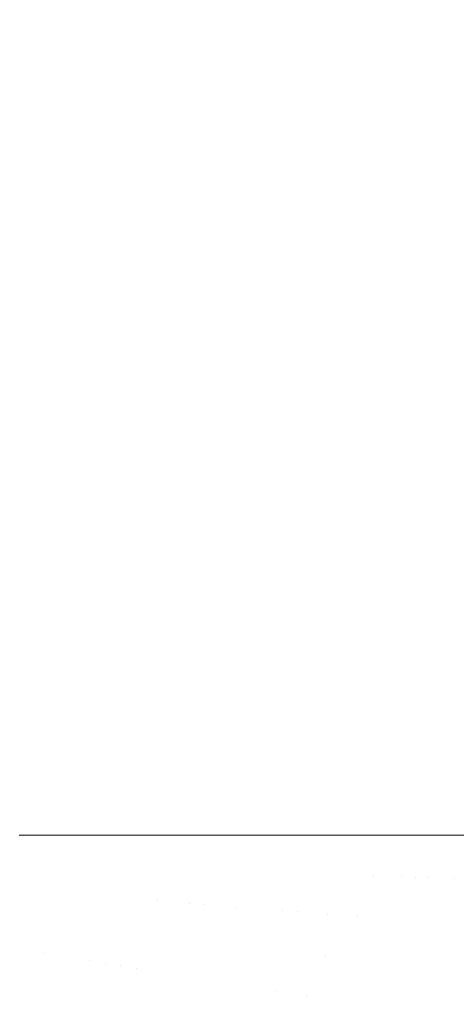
# Model space of a CAD drawing. Header units: centimetres. Extents: x -21.6 to 22.7, y 4.2 to 6.
# Tile 222 of 256: x 7.7566 to 7.8102, y 4.6795 to 4.8002. Entities that reach past the tile are written whole.
import ezdxf

# ---------------------------------------------------------------- set-up
doc = ezdxf.new("R2010")
doc.units = ezdxf.units.CM
doc.header["$LTSCALE"] = 2.54
doc.layers.add('Lucido design-1', color=7, linetype='Continuous')

# ---------------------------------------------------------------- blocks, each defined once
blk = doc.blocks.new('Gruppo-3-1')
at = {"color": 7, "linetype": 'Continuous', "lineweight": 9}
blk.add_3dface([(-21.50342, 5.90021, -2276.22217), (-21.50342, 4.30021, -2276.22217), (22.63035, 4.30021, -2276.22217), (22.63035, 5.90021, -2276.22217)], dxfattribs=at)
for points, invisible_edges in [([(22.63035, 5.90021, -2277.02217), (22.63035, 4.30021, -2277.02217), (7.68658, 4.4009, -2277.02217), (7.69526, 4.40179, -2277.02217)], 10), ([(22.63035, 5.90021, -2277.02217), (7.69526, 4.40179, -2277.02217), (7.70079, 4.40259, -2277.02217)], 9), ([(7.70079, 4.40259, -2277.02217), (7.70392, 4.40304, -2277.02217), (22.63035, 5.90021, -2277.02217)], 10), ([(22.63035, 5.90021, -2277.02217), (7.70392, 4.40304, -2277.02217), (7.71256, 4.40467, -2277.02217)], 9), ([(22.63035, 5.90021, -2277.02217), (7.71256, 4.40467, -2277.02217), (7.72118, 4.40666, -2277.02217)], 9), ([(22.63035, 5.90021, -2277.02217), (7.72118, 4.40666, -2277.02217), (7.72978, 4.40904, -2277.02217)], 9), ([(22.63035, 5.90021, -2277.02217), (7.72978, 4.40904, -2277.02217), (7.73835, 4.41179, -2277.02217)], 9), ([(22.63035, 5.90021, -2277.02217), (7.73835, 4.41179, -2277.02217), (7.74689, 4.41493, -2277.02217)], 9), ([(22.63035, 5.90021, -2277.02217), (7.74689, 4.41493, -2277.02217), (7.75539, 4.41846, -2277.02217)], 9), ([(22.63035, 5.90021, -2277.02217), (7.75539, 4.41846, -2277.02217), (7.76006, 4.42063, -2277.02217)], 9), ([(7.75557, 5.90021, -2276.62222), (7.75853, 5.90021, -2276.6224), (7.75853, 4.70021, -2276.6224), (7.75657, 4.70021, -2276.62228)], 10), ([(7.75853, 5.90021, -2276.6224), (7.76148, 5.90021, -2276.62271), (7.76148, 4.70021, -2276.62271), (7.76033, 4.70021, -2276.62259)], 10), ([(7.76033, 4.70021, -2276.62259), (7.75853, 4.70021, -2276.6224), (7.75853, 5.90021, -2276.6224)], 10), ([(7.76006, 4.42063, -2277.02217), (7.76385, 4.4224, -2277.02217), (22.63035, 5.90021, -2277.02217)], 10), ([(7.76148, 5.90021, -2276.62271), (7.76442, 5.90021, -2276.62314), (7.76442, 4.70021, -2276.62314), (7.76414, 4.70021, -2276.6231)], 10), ([(7.76414, 4.70021, -2276.6231), (7.76148, 4.70021, -2276.62271), (7.76148, 5.90021, -2276.62271)], 10), ([(22.63035, 5.90021, -2277.02217), (7.76385, 4.4224, -2277.02217), (7.77227, 4.42674, -2277.02217)], 9), ([(7.76736, 5.90021, -2276.6237), (7.76736, 4.70021, -2276.6237), (7.76442, 4.70021, -2276.62314), (7.76442, 5.90021, -2276.62314)], 5), ([(7.76736, 5.90021, -2276.6237), (7.77029, 5.90021, -2276.62439), (7.77029, 4.70021, -2276.62439), (7.76798, 4.70021, -2276.62385)], 10), ([(7.76798, 4.70021, -2276.62385), (7.76736, 4.70021, -2276.6237), (7.76736, 5.90021, -2276.6237)], 10), ([(7.77029, 5.90021, -2276.62439), (7.77321, 5.90021, -2276.62521), (7.77321, 4.70021, -2276.62521), (7.77185, 4.70021, -2276.62483)], 10), ([(7.77185, 4.70021, -2276.62483), (7.77029, 4.70021, -2276.62439), (7.77029, 5.90021, -2276.62439)], 10), ([(22.63035, 5.90021, -2277.02217), (7.77227, 4.42674, -2277.02217), (7.78063, 4.43151, -2277.02217)], 9), ([(7.77321, 5.90021, -2276.62521), (7.77611, 5.90021, -2276.62616), (7.77611, 4.70021, -2276.62616), (7.77573, 4.70021, -2276.62604)], 10), ([(7.77573, 4.70021, -2276.62604), (7.77379, 4.70021, -2276.6254), (7.77321, 5.90021, -2276.62521)], 10), ([(7.77379, 4.70021, -2276.6254), (7.77321, 4.70021, -2276.62521), (7.77321, 5.90021, -2276.62521)], 10), ([(7.77901, 5.90021, -2276.62725), (7.77901, 4.70021, -2276.62725), (7.77611, 4.70021, -2276.62616), (7.77611, 5.90021, -2276.62616)], 5), ([(7.77901, 5.90021, -2276.62725), (7.78189, 5.90021, -2276.62847), (7.78189, 4.70021, -2276.62847), (7.7796, 4.70021, -2276.6275)], 10), ([(7.7796, 4.70021, -2276.6275), (7.77901, 4.70021, -2276.62725), (7.77901, 5.90021, -2276.62725)], 10), ([(22.63035, 5.90021, -2277.02217), (7.78063, 4.43151, -2277.02217), (7.78892, 4.4367, -2277.02217)], 9), ([(7.78189, 5.90021, -2276.62847), (7.78476, 5.90021, -2276.62983), (7.78476, 4.70021, -2276.62983), (7.78345, 4.70021, -2276.62921)], 10), ([(7.78345, 4.70021, -2276.62921), (7.78189, 4.70021, -2276.62847), (7.78189, 5.90021, -2276.62847)], 10), ([(7.78476, 5.90021, -2276.62983), (7.78761, 5.90021, -2276.63133), (7.78761, 4.70021, -2276.63133), (7.78727, 4.70021, -2276.63115)], 10), ([(7.78727, 4.70021, -2276.63115), (7.78476, 4.70021, -2276.62983), (7.78476, 5.90021, -2276.62983)], 10), ([(7.79044, 4.70021, -2276.63298), (7.78761, 4.70021, -2276.63133), (7.78761, 5.90021, -2276.63133), (7.78927, 5.90021, -2276.6323)], 10), ([(22.63035, 5.90021, -2277.02217), (7.78892, 4.4367, -2277.02217), (7.79714, 4.44232, -2277.02217)], 9), ([(7.78927, 5.90021, -2276.6323), (7.79044, 5.90021, -2276.63298), (7.79044, 4.70021, -2276.63298)], 10), ([(7.79044, 5.90021, -2276.63298), (7.79325, 5.90021, -2276.63477), (7.79325, 4.70021, -2276.63477), (7.79103, 4.70021, -2276.63335)], 10), ([(7.79103, 4.70021, -2276.63335), (7.79044, 4.70021, -2276.63298), (7.79044, 5.90021, -2276.63298)], 10), ([(7.79325, 5.90021, -2276.63477), (7.79603, 5.90021, -2276.63672), (7.79603, 4.70021, -2276.63672), (7.79472, 4.70021, -2276.6358)], 10), ([(7.79472, 4.70021, -2276.6358), (7.79325, 4.70021, -2276.63477), (7.79325, 5.90021, -2276.63477)], 10), ([(7.79603, 5.90021, -2276.63672), (7.79878, 5.90021, -2276.63882), (7.79878, 4.70021, -2276.63882), (7.79834, 4.70021, -2276.63848)], 10), ([(7.79834, 4.70021, -2276.63848), (7.79603, 4.70021, -2276.63672), (7.79603, 5.90021, -2276.63672)], 10), ([(22.63035, 5.90021, -2277.02217), (7.79714, 4.44232, -2277.02217), (7.80528, 4.4484, -2277.02217)], 9), ([(7.79878, 5.90021, -2276.63882), (7.8015, 5.90021, -2276.64108), (7.8015, 4.70021, -2276.64108), (7.8001, 4.70021, -2276.63992)], 10), ([(7.8001, 4.70021, -2276.63992), (7.79878, 4.70021, -2276.63882), (7.79878, 5.90021, -2276.63882)], 10), ([(7.8015, 5.90021, -2276.64108), (7.80396, 5.90021, -2276.6433), (7.80396, 4.70021, -2276.6433), (7.80356, 4.70021, -2276.64294)], 10), ([(7.80356, 4.70021, -2276.64294), (7.8015, 4.70021, -2276.64108), (7.8015, 5.90021, -2276.64108)], 10), ([(7.80659, 5.90021, -2276.64587), (7.80659, 4.70021, -2276.64587), (7.80396, 4.70021, -2276.6433), (7.80396, 5.90021, -2276.6433)], 5), ([(22.63035, 5.90021, -2277.02217), (7.80528, 4.4484, -2277.02217), (7.8117, 4.45362, -2277.02217)], 9), ([(7.80659, 5.90021, -2276.64587), (7.80917, 5.90021, -2276.64861), (7.80917, 4.70021, -2276.64861), (7.80689, 4.70021, -2276.64619)], 10), ([(7.80689, 4.70021, -2276.64619), (7.80659, 4.70021, -2276.64587), (7.80659, 5.90021, -2276.64587)], 10), ([(7.80917, 5.90021, -2276.64861), (7.81168, 5.90021, -2276.65152), (7.81168, 4.70021, -2276.65152), (7.81008, 4.70021, -2276.64966)], 10), ([(7.81008, 4.70021, -2276.64966), (7.80917, 4.70021, -2276.64861), (7.80917, 5.90021, -2276.64861)], 10), ([(7.75766, 4.68605, -2276.6224), (7.7558, 4.68635, -2276.62227), (7.75657, 4.70021, -2276.62228), (7.75853, 4.70021, -2276.6224)], 11), ([(7.75853, 4.70021, -2276.6224), (7.76033, 4.70021, -2276.62259), (7.75953, 4.68574, -2276.62257), (7.75766, 4.68605, -2276.6224)], 14), ([(7.76148, 4.70021, -2276.62271), (7.76141, 4.68544, -2276.62281), (7.75953, 4.68574, -2276.62257)], 11), ([(7.75953, 4.68574, -2276.62257), (7.76033, 4.70021, -2276.62259), (7.76148, 4.70021, -2276.62271)], 9), ([(7.76148, 4.70021, -2276.62271), (7.76414, 4.70021, -2276.6231), (7.76331, 4.68514, -2276.62309), (7.76141, 4.68544, -2276.62281)], 14), ([(7.76521, 4.68483, -2276.62344), (7.76331, 4.68514, -2276.62309), (7.76414, 4.70021, -2276.6231), (7.76442, 4.70021, -2276.62314)], 11), ([(7.76442, 4.70021, -2276.62314), (7.76736, 4.70021, -2276.6237), (7.76521, 4.68483, -2276.62344)], 10), ([(7.76712, 4.68452, -2276.62384), (7.76521, 4.68483, -2276.62344), (7.76736, 4.70021, -2276.6237)], 11), ([(7.76903, 4.68421, -2276.6243), (7.76712, 4.68452, -2276.62384), (7.76798, 4.70021, -2276.62385), (7.77029, 4.70021, -2276.62439)], 11), ([(7.76736, 4.70021, -2276.6237), (7.76798, 4.70021, -2276.62385), (7.76712, 4.68452, -2276.62384)], 10), ([(7.77185, 4.70021, -2276.62483), (7.77095, 4.6839, -2276.62482), (7.76903, 4.68421, -2276.6243)], 11), ([(7.76903, 4.68421, -2276.6243), (7.77029, 4.70021, -2276.62439), (7.77185, 4.70021, -2276.62483)], 9), ([(7.77321, 4.70021, -2276.62521), (7.77287, 4.68359, -2276.62539), (7.77095, 4.6839, -2276.62482)], 11), ([(7.77095, 4.6839, -2276.62482), (7.77185, 4.70021, -2276.62483), (7.77321, 4.70021, -2276.62521)], 9), ([(7.77358, 4.69214, -2276.62539), (7.77287, 4.68359, -2276.62539), (7.77321, 4.70021, -2276.62521)], 11), ([(7.77321, 4.70021, -2276.62521), (7.77379, 4.70021, -2276.6254), (7.77358, 4.69214, -2276.62539)], 10), ([(7.77358, 4.69214, -2276.62539), (7.77379, 4.70021, -2276.6254), (7.77573, 4.70021, -2276.62604), (7.77551, 4.69199, -2276.62603)], 13), ([(7.77551, 4.69199, -2276.62603), (7.77573, 4.70021, -2276.62604), (7.77611, 4.70021, -2276.62616)], 9), ([(7.77745, 4.69184, -2276.62673), (7.77551, 4.69199, -2276.62603), (7.77611, 4.70021, -2276.62616)], 11), ([(7.77611, 4.70021, -2276.62616), (7.77901, 4.70021, -2276.62725), (7.77745, 4.69184, -2276.62673)], 10), ([(7.77938, 4.69169, -2276.62749), (7.77745, 4.69184, -2276.62673), (7.77901, 4.70021, -2276.62725)], 11), ([(7.77901, 4.70021, -2276.62725), (7.7796, 4.70021, -2276.6275), (7.77938, 4.69169, -2276.62749)], 10), ([(7.7813, 4.69154, -2276.62831), (7.77938, 4.69169, -2276.62749), (7.7796, 4.70021, -2276.6275), (7.78189, 4.70021, -2276.62847)], 11), ([(7.78322, 4.69139, -2276.62919), (7.7813, 4.69154, -2276.62831), (7.78189, 4.70021, -2276.62847)], 11), ([(7.78189, 4.70021, -2276.62847), (7.78345, 4.70021, -2276.62921), (7.78322, 4.69139, -2276.62919)], 10), ([(7.78322, 4.69139, -2276.62919), (7.78345, 4.70021, -2276.62921), (7.78476, 4.70021, -2276.62983)], 9), ([(7.78476, 4.70021, -2276.62983), (7.78513, 4.69125, -2276.63014), (7.78322, 4.69139, -2276.62919)], 11), ([(7.78476, 4.70021, -2276.62983), (7.78727, 4.70021, -2276.63115), (7.78703, 4.6911, -2276.63114), (7.78513, 4.69125, -2276.63014)], 14), ([(7.78703, 4.6911, -2276.63114), (7.78727, 4.70021, -2276.63115), (7.78761, 4.70021, -2276.63133)], 9), ([(7.78891, 4.69095, -2276.63221), (7.78703, 4.6911, -2276.63114), (7.78761, 4.70021, -2276.63133)], 11), ([(7.78761, 4.70021, -2276.63133), (7.79044, 4.70021, -2276.63298), (7.78891, 4.69095, -2276.63221)], 10), ([(7.79078, 4.69081, -2276.63334), (7.78891, 4.69095, -2276.63221), (7.79044, 4.70021, -2276.63298)], 11), ([(7.79044, 4.70021, -2276.63298), (7.79103, 4.70021, -2276.63335), (7.79078, 4.69081, -2276.63334)], 10), ([(7.79264, 4.69066, -2276.63453), (7.79078, 4.69081, -2276.63334), (7.79103, 4.70021, -2276.63335), (7.79325, 4.70021, -2276.63477)], 11), ([(7.79447, 4.69052, -2276.63579), (7.79264, 4.69066, -2276.63453), (7.79325, 4.70021, -2276.63477)], 11), ([(7.79325, 4.70021, -2276.63477), (7.79472, 4.70021, -2276.6358), (7.79447, 4.69052, -2276.63579)], 10), ([(7.79447, 4.69052, -2276.63579), (7.79472, 4.70021, -2276.6358), (7.79603, 4.70021, -2276.63672)], 9), ([(7.79603, 4.70021, -2276.63672), (7.79629, 4.69038, -2276.6371), (7.79447, 4.69052, -2276.63579)], 11), ([(7.79603, 4.70021, -2276.63672), (7.79834, 4.70021, -2276.63848), (7.79808, 4.69024, -2276.63847), (7.79629, 4.69038, -2276.6371)], 14), ([(7.80005, 4.69523, -2276.6399), (7.79808, 4.69024, -2276.63847), (7.79878, 4.70021, -2276.63882)], 11), ([(7.79808, 4.69024, -2276.63847), (7.79834, 4.70021, -2276.63848), (7.79878, 4.70021, -2276.63882)], 9), ([(7.79878, 4.70021, -2276.63882), (7.8001, 4.70021, -2276.63992), (7.80005, 4.69523, -2276.6399)], 10), ([(7.80005, 4.69523, -2276.6399), (7.8001, 4.70021, -2276.63992), (7.8015, 4.70021, -2276.64108)], 9), ([(7.8015, 4.70021, -2276.64108), (7.80179, 4.69517, -2276.64139), (7.80005, 4.69523, -2276.6399)], 11), ([(7.80179, 4.69517, -2276.64139), (7.8015, 4.70021, -2276.64108), (7.80356, 4.70021, -2276.64294), (7.8035, 4.6951, -2276.64293)], 13), ([(7.8035, 4.6951, -2276.64293), (7.80356, 4.70021, -2276.64294), (7.80396, 4.70021, -2276.6433)], 9), ([(7.80396, 4.70021, -2276.6433), (7.80518, 4.69504, -2276.64453), (7.8035, 4.6951, -2276.64293)], 11), ([(7.80518, 4.69504, -2276.64453), (7.80396, 4.70021, -2276.6433), (7.80659, 4.70021, -2276.64587)], 9), ([(7.80659, 4.70021, -2276.64587), (7.80683, 4.69497, -2276.64619), (7.80518, 4.69504, -2276.64453)], 11), ([(7.80659, 4.70021, -2276.64587), (7.80689, 4.70021, -2276.64619), (7.80683, 4.69497, -2276.64619)], 10), ([(7.80683, 4.69497, -2276.64619), (7.80689, 4.70021, -2276.64619), (7.80917, 4.70021, -2276.64861), (7.80844, 4.69491, -2276.6479)], 13), ([(7.81002, 4.69485, -2276.64965), (7.80844, 4.69491, -2276.6479), (7.80917, 4.70021, -2276.64861)], 11), ([(7.80917, 4.70021, -2276.64861), (7.81008, 4.70021, -2276.64966), (7.81002, 4.69485, -2276.64965)], 10), ([(7.81002, 4.69485, -2276.64965), (7.81008, 4.70021, -2276.64966), (7.81168, 4.70021, -2276.65152), (7.81156, 4.69479, -2276.65146)], 13), ([(7.80005, 4.69523, -2276.6399), (7.79984, 4.6901, -2276.6399), (7.79808, 4.69024, -2276.63847)], 11), ([(7.80179, 4.69517, -2276.64139), (7.80158, 4.68997, -2276.64139), (7.79984, 4.6901, -2276.6399), (7.80005, 4.69523, -2276.6399)], 15), ([(7.8035, 4.6951, -2276.64293), (7.80329, 4.68984, -2276.64293), (7.80158, 4.68997, -2276.64139), (7.80179, 4.69517, -2276.64139)], 15), ([(7.80518, 4.69504, -2276.64453), (7.80497, 4.6897, -2276.64453), (7.80329, 4.68984, -2276.64293), (7.8035, 4.6951, -2276.64293)], 15), ([(7.80683, 4.69497, -2276.64619), (7.80661, 4.68958, -2276.64619), (7.80497, 4.6897, -2276.64453), (7.80518, 4.69504, -2276.64453)], 15), ([(7.80844, 4.69491, -2276.6479), (7.80822, 4.68945, -2276.6479), (7.80661, 4.68958, -2276.64619), (7.80683, 4.69497, -2276.64619)], 15), ([(7.81002, 4.69485, -2276.64965), (7.8098, 4.68933, -2276.64965), (7.80822, 4.68945, -2276.6479), (7.80844, 4.69491, -2276.6479)], 15), ([(7.81156, 4.69479, -2276.65146), (7.81134, 4.68921, -2276.65146), (7.8098, 4.68933, -2276.64965), (7.81002, 4.69485, -2276.64965)], 15), ([(7.77551, 4.69199, -2276.62603), (7.77479, 4.68329, -2276.62603), (7.77287, 4.68359, -2276.62539), (7.77358, 4.69214, -2276.62539)], 15), ([(7.77671, 4.68298, -2276.62673), (7.77479, 4.68329, -2276.62603), (7.77551, 4.69199, -2276.62603), (7.77745, 4.69184, -2276.62673)], 15), ([(7.77745, 4.69184, -2276.62673), (7.77938, 4.69169, -2276.62749), (7.77863, 4.68267, -2276.62749), (7.77671, 4.68298, -2276.62673)], 15), ([(7.78054, 4.68236, -2276.62831), (7.77863, 4.68267, -2276.62749), (7.77938, 4.69169, -2276.62749), (7.7813, 4.69154, -2276.62831)], 15), ([(7.7813, 4.69154, -2276.62831), (7.78322, 4.69139, -2276.62919), (7.78245, 4.68205, -2276.62919), (7.78054, 4.68236, -2276.62831)], 15), ([(7.78435, 4.68175, -2276.63014), (7.78245, 4.68205, -2276.62919), (7.78322, 4.69139, -2276.62919), (7.78513, 4.69125, -2276.63014)], 15), ([(7.78513, 4.69125, -2276.63014), (7.78703, 4.6911, -2276.63114), (7.78623, 4.68144, -2276.63114), (7.78435, 4.68175, -2276.63014)], 15), ([(7.78811, 4.68114, -2276.63221), (7.78623, 4.68144, -2276.63114), (7.78703, 4.6911, -2276.63114), (7.78891, 4.69095, -2276.63221)], 15), ([(7.78891, 4.69095, -2276.63221), (7.79078, 4.69081, -2276.63334), (7.78996, 4.68084, -2276.63334), (7.78811, 4.68114, -2276.63221)], 15), ([(7.7918, 4.68054, -2276.63453), (7.78996, 4.68084, -2276.63334), (7.79078, 4.69081, -2276.63334), (7.79264, 4.69066, -2276.63453)], 15), ([(7.7918, 4.68054, -2276.63453), (7.79264, 4.69066, -2276.63453), (7.79413, 4.68546, -2276.63579)], 11), ([(7.79264, 4.69066, -2276.63453), (7.79447, 4.69052, -2276.63579), (7.79413, 4.68546, -2276.63579)], 11), ([(7.79413, 4.68546, -2276.63579), (7.79447, 4.69052, -2276.63579), (7.79629, 4.69038, -2276.6371), (7.79594, 4.68524, -2276.6371)], 15), ([(7.79594, 4.68524, -2276.6371), (7.79629, 4.69038, -2276.6371), (7.79808, 4.69024, -2276.63847), (7.79772, 4.68503, -2276.63847)], 15), ([(7.79772, 4.68503, -2276.63847), (7.79808, 4.69024, -2276.63847), (7.79984, 4.6901, -2276.6399), (7.79948, 4.68482, -2276.6399)], 15), ([(7.79948, 4.68482, -2276.6399), (7.79984, 4.6901, -2276.6399), (7.80158, 4.68997, -2276.64139), (7.80122, 4.68462, -2276.64139)], 15), ([(7.80122, 4.68462, -2276.64139), (7.80158, 4.68997, -2276.64139), (7.80329, 4.68984, -2276.64293), (7.80292, 4.68441, -2276.64293)], 15), ([(7.80292, 4.68441, -2276.64293), (7.80329, 4.68984, -2276.64293), (7.80497, 4.6897, -2276.64453), (7.8046, 4.68421, -2276.64453)], 15), ([(7.8046, 4.68421, -2276.64453), (7.80497, 4.6897, -2276.64453), (7.80661, 4.68958, -2276.64619), (7.80624, 4.68402, -2276.64619)], 15), ([(7.80624, 4.68402, -2276.64619), (7.80661, 4.68958, -2276.64619), (7.80822, 4.68945, -2276.6479), (7.80784, 4.68383, -2276.6479)], 15), ([(7.80941, 4.68364, -2276.64965), (7.80784, 4.68383, -2276.6479), (7.80822, 4.68945, -2276.6479), (7.8098, 4.68933, -2276.64965)], 15), ([(7.8098, 4.68933, -2276.64965), (7.81134, 4.68921, -2276.65146), (7.81095, 4.68346, -2276.65146), (7.80941, 4.68364, -2276.64965)], 15), ([(7.75489, 4.67033, -2276.6224), (7.75309, 4.67096, -2276.62227), (7.7558, 4.68635, -2276.62227), (7.75766, 4.68605, -2276.6224)], 15), ([(7.75766, 4.68605, -2276.6224), (7.75953, 4.68574, -2276.62257), (7.75671, 4.6697, -2276.62257), (7.75489, 4.67033, -2276.6224)], 15), ([(7.75853, 4.66906, -2276.62281), (7.75671, 4.6697, -2276.62257), (7.75953, 4.68574, -2276.62257), (7.76141, 4.68544, -2276.62281)], 15), ([(7.76141, 4.68544, -2276.62281), (7.76331, 4.68514, -2276.62309), (7.76036, 4.66841, -2276.62309), (7.75853, 4.66906, -2276.62281)], 15), ([(7.79413, 4.68546, -2276.63579), (7.79363, 4.68025, -2276.63579), (7.7918, 4.68054, -2276.63453)], 11), ([(7.79594, 4.68524, -2276.6371), (7.79543, 4.67996, -2276.6371), (7.79363, 4.68025, -2276.63579), (7.79413, 4.68546, -2276.63579)], 15), ([(7.76221, 4.66777, -2276.62344), (7.76036, 4.66841, -2276.62309), (7.76331, 4.68514, -2276.62309), (7.76521, 4.68483, -2276.62344)], 15), ([(7.76521, 4.68483, -2276.62344), (7.76712, 4.68452, -2276.62384), (7.76406, 4.66712, -2276.62384), (7.76221, 4.66777, -2276.62344)], 15), ([(7.76406, 4.66712, -2276.62384), (7.76712, 4.68452, -2276.62384), (7.7678, 4.67554, -2276.6243)], 11), ([(7.76712, 4.68452, -2276.62384), (7.76903, 4.68421, -2276.6243), (7.7678, 4.67554, -2276.6243)], 11), ([(7.7678, 4.67554, -2276.6243), (7.76903, 4.68421, -2276.6243), (7.77095, 4.6839, -2276.62482), (7.76969, 4.67506, -2276.62482)], 15), ([(7.79772, 4.68503, -2276.63847), (7.79721, 4.67967, -2276.63847), (7.79543, 4.67996, -2276.6371), (7.79594, 4.68524, -2276.6371)], 15), ([(7.79948, 4.68482, -2276.6399), (7.79896, 4.67939, -2276.6399), (7.79721, 4.67967, -2276.63847), (7.79772, 4.68503, -2276.63847)], 15), ([(7.80122, 4.68462, -2276.64139), (7.80069, 4.67911, -2276.64139), (7.79896, 4.67939, -2276.6399), (7.79948, 4.68482, -2276.6399)], 15), ([(7.80292, 4.68441, -2276.64293), (7.80238, 4.67884, -2276.64293), (7.80069, 4.67911, -2276.64139), (7.80122, 4.68462, -2276.64139)], 15), ([(7.8046, 4.68421, -2276.64453), (7.80405, 4.67857, -2276.64453), (7.80238, 4.67884, -2276.64293), (7.80292, 4.68441, -2276.64293)], 15), ([(7.80624, 4.68402, -2276.64619), (7.80568, 4.67831, -2276.64619), (7.80405, 4.67857, -2276.64453), (7.8046, 4.68421, -2276.64453)], 15), ([(7.76969, 4.67506, -2276.62482), (7.77095, 4.6839, -2276.62482), (7.77287, 4.68359, -2276.62539), (7.77159, 4.67459, -2276.62539)], 15), ([(7.77159, 4.67459, -2276.62539), (7.77287, 4.68359, -2276.62539), (7.77479, 4.68329, -2276.62603), (7.77349, 4.67411, -2276.62603)], 15), ([(7.77538, 4.67363, -2276.62673), (7.77349, 4.67411, -2276.62603), (7.77479, 4.68329, -2276.62603), (7.77671, 4.68298, -2276.62673)], 15), ([(7.77671, 4.68298, -2276.62673), (7.77863, 4.68267, -2276.62749), (7.77728, 4.67316, -2276.62749), (7.77538, 4.67363, -2276.62673)], 15), ([(7.80784, 4.68383, -2276.6479), (7.80729, 4.67805, -2276.6479), (7.80568, 4.67831, -2276.64619), (7.80624, 4.68402, -2276.64619)], 15), ([(7.80885, 4.6778, -2276.64965), (7.80729, 4.67805, -2276.6479), (7.80784, 4.68383, -2276.6479), (7.80941, 4.68364, -2276.64965)], 15), ([(7.80941, 4.68364, -2276.64965), (7.81095, 4.68346, -2276.65146), (7.81038, 4.67755, -2276.65146), (7.80885, 4.6778, -2276.64965)], 15), ([(7.77917, 4.67268, -2276.62831), (7.77728, 4.67316, -2276.62749), (7.77863, 4.68267, -2276.62749), (7.78054, 4.68236, -2276.62831)], 15), ([(7.78054, 4.68236, -2276.62831), (7.78245, 4.68205, -2276.62919), (7.78105, 4.67221, -2276.62919), (7.77917, 4.67268, -2276.62831)], 15), ([(7.78292, 4.67174, -2276.63014), (7.78105, 4.67221, -2276.62919), (7.78245, 4.68205, -2276.62919), (7.78435, 4.68175, -2276.63014)], 15), ([(7.78435, 4.68175, -2276.63014), (7.78623, 4.68144, -2276.63114), (7.78478, 4.67127, -2276.63114), (7.78292, 4.67174, -2276.63014)], 15), ([(7.78663, 4.6708, -2276.63221), (7.78478, 4.67127, -2276.63114), (7.78623, 4.68144, -2276.63114), (7.78811, 4.68114, -2276.63221)], 15), ([(7.78931, 4.67565, -2276.63334), (7.78663, 4.6708, -2276.63221), (7.78811, 4.68114, -2276.63221)], 11), ([(7.78811, 4.68114, -2276.63221), (7.78996, 4.68084, -2276.63334), (7.78931, 4.67565, -2276.63334)], 11), ([(7.78931, 4.67565, -2276.63334), (7.78996, 4.68084, -2276.63334), (7.7918, 4.68054, -2276.63453), (7.79114, 4.67528, -2276.63453)], 15), ([(7.79114, 4.67528, -2276.63453), (7.7918, 4.68054, -2276.63453), (7.79363, 4.68025, -2276.63579), (7.79295, 4.67491, -2276.63579)], 15), ([(7.79295, 4.67491, -2276.63579), (7.79363, 4.68025, -2276.63579), (7.79543, 4.67996, -2276.6371), (7.79474, 4.67454, -2276.6371)], 15), ([(7.79474, 4.67454, -2276.6371), (7.79543, 4.67996, -2276.6371), (7.79721, 4.67967, -2276.63847), (7.79651, 4.67418, -2276.63847)], 15), ([(7.79651, 4.67418, -2276.63847), (7.79721, 4.67967, -2276.63847), (7.79896, 4.67939, -2276.6399), (7.79825, 4.67382, -2276.6399)], 15)]:
    blk.add_3dface(points, dxfattribs=dict(at, invisible_edges=invisible_edges))
blk = doc.blocks.new('Gruppo-4-1')
at = {"color": 7}
blk.add_blockref('Gruppo-3-1', (0, 0), dxfattribs=at)

msp = doc.modelspace()

# ---------------------------------------------------------------- block references
at = {"layer": 'Lucido design-1', "color": 7}
msp.add_blockref('Gruppo-4-1', (0, 0), dxfattribs=at)

doc.saveas('drawing.dxf')
